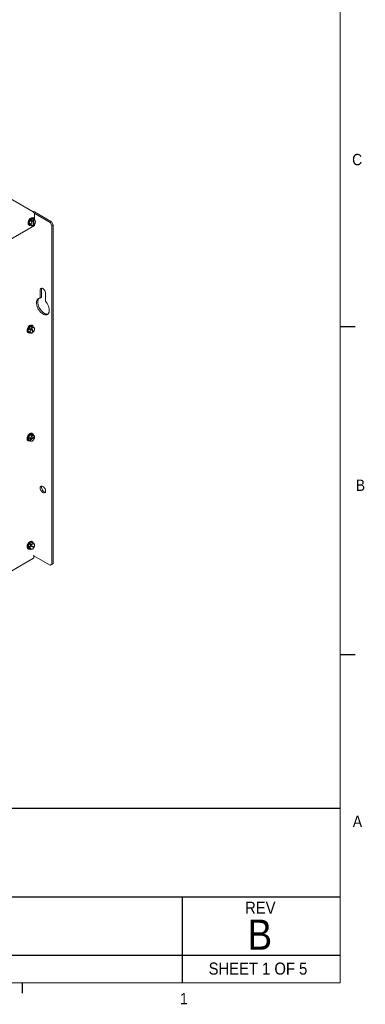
# Model space of a CAD drawing. Header units: inches. Extents: x 0 to 109, y 0 to 85.
# Tile 59 of 60: x 94 to 109, y 1 to 42. Entities that reach past the tile are written whole.
import ezdxf

# ---------------------------------------------------------------- set-up
doc = ezdxf.new("R2010")
doc.units = ezdxf.units.IN
doc.header["$MEASUREMENT"] = 0
doc.layers.add('FORMAT', color=7, linetype='Continuous')
doc.styles.add('SLDTEXTSTYLE0', font='GOTHIC.TTF', dxfattribs={"width": 0.913})

msp = doc.modelspace()

# ---------------------------------------------------------------- linework, layer by layer
at = {"color": 7, "linetype": 'Continuous', "lineweight": 15, "ltscale": 5}
for p, q in [((82.7774, 40.8974), (94.9435, 33.8741)), ((95.6562, 33.4336), (94.9905, 33.8179)), ((95.7091, 33.4641), (94.9984, 33.8743)), ((94.9999, 33.7764), (94.9999, 33.5711)), ((94.7745, 33.3253), (94.7944, 33.3138)), ((94.7872, 33.4245), (94.8212, 33.5146)), ((94.7872, 33.4245), (94.8639, 33.3803)), ((94.8235, 33.344), (94.7876, 33.3925)), ((94.8643, 33.3483), (94.7876, 33.3925)), ((94.8978, 33.4703), (94.8212, 33.5146)), ((94.8235, 33.344), (94.9001, 33.2998)), ((94.8451, 33.545), (94.915, 33.5865)), ((94.8451, 33.545), (94.9218, 33.5007)), ((94.8639, 33.3803), (94.8839, 33.4235)), ((94.8853, 33.3222), (94.8643, 33.3483)), ((94.8839, 33.4235), (94.8978, 33.4703)), ((94.9001, 33.2998), (94.8853, 33.3222)), ((94.9916, 33.5423), (94.915, 33.5865)), ((94.9218, 33.5007), (94.9484, 33.5133)), ((94.9509, 33.5378), (94.9288, 33.5246)), ((94.9288, 33.5246), (94.9484, 33.5133)), ((94.9393, 33.5849), (95.016, 33.5406)), ((94.9488, 33.5123), (94.9484, 33.5133)), ((94.9684, 33.6152), (94.9485, 33.6267)), ((94.9488, 33.5123), (94.9515, 33.3114)), ((94.9509, 33.5378), (94.9705, 33.5265)), ((94.9536, 33.3352), (94.9509, 33.5378)), ((94.9512, 33.3338), (94.9536, 33.3352)), ((94.9536, 33.3352), (94.9732, 33.3239)), ((94.9705, 33.5265), (94.9709, 33.5255)), ((94.9736, 33.3245), (94.9709, 33.5255)), ((94.9736, 33.3245), (94.9732, 33.3239)), ((94.9999, 33.3458), (94.9999, 33.3028)), ((95.016, 33.5406), (95.037, 33.5146)), ((95.0384, 33.4133), (95.0183, 33.3701)), ((95.037, 33.5146), (95.0518, 33.4921)), ((95.0523, 33.4601), (95.0384, 33.4133)), ((95.6562, 33.4336), (95.7091, 33.4641)), ((95.727, 33.3111), (95.6562, 33.4336)), ((95.7091, 33.4641), (95.7798, 33.3416)), ((95.7798, 33.3416), (95.727, 33.3111)), ((95.7798, 19.3563), (95.7798, 33.3416)), ((94.9999, 33.3028), (85.9702, 28.09)), ((94.9512, 33.3108), (94.9245, 33.2982)), ((94.9512, 33.3108), (94.9515, 33.3114)), ((95.727, 19.3258), (95.727, 33.3111)), ((95.2408, 30.6399), (95.2408, 30.306)), ((95.2936, 30.6704), (95.2936, 30.3365)), ((95.4614, 30.1786), (95.4614, 30.5126)), ((95.2936, 30.3365), (95.2408, 30.306)), ((94.7319, 28.8891), (94.7518, 28.8776)), ((94.7459, 28.9518), (94.7575, 29.0381)), ((94.7459, 28.9518), (94.8225, 28.9076)), ((94.8323, 28.883), (94.7556, 28.9273)), ((94.8342, 28.9938), (94.7575, 29.0381)), ((94.7753, 29.0732), (94.8407, 29.1391)), ((94.7753, 29.0732), (94.8519, 29.0289)), ((94.8225, 28.9076), (94.8314, 28.9489)), ((94.8314, 28.9489), (94.8342, 28.9938)), ((94.8623, 28.8711), (94.8323, 28.883)), ((94.9174, 29.0948), (94.8407, 29.1391)), ((94.8519, 29.0289), (94.8771, 29.0498)), ((94.8782, 29.082), (94.8575, 29.0612)), ((94.8575, 29.0612), (94.8771, 29.0498)), ((94.8861, 28.8627), (94.8623, 28.8711)), ((94.8682, 29.1496), (94.9221, 29.1293)), ((94.8682, 29.1496), (94.9449, 29.1054)), ((94.8777, 29.0491), (94.8771, 29.0498)), ((94.8777, 29.0491), (94.9388, 28.8946)), ((94.8782, 29.082), (94.8978, 29.0707)), ((94.9398, 28.9263), (94.8782, 29.082)), ((94.8978, 29.0707), (94.8984, 29.0699)), ((94.9595, 28.9154), (94.8984, 29.0699)), ((94.9258, 29.179), (94.9059, 29.1905)), ((94.9388, 28.8941), (94.9136, 28.8732)), ((94.9987, 29.085), (94.9221, 29.1293)), ((94.9301, 28.9165), (94.9398, 28.9263)), ((94.9388, 28.8941), (94.9388, 28.8946)), ((94.9398, 28.9263), (94.9595, 28.915)), ((94.9449, 29.1054), (94.9749, 29.0934)), ((94.9595, 28.9154), (94.9595, 28.915)), ((94.9749, 29.0934), (94.9987, 29.085)), ((95.0057, 29.0156), (94.9968, 28.9742)), ((95.0085, 29.0605), (95.0057, 29.0156)), ((94.7319, 24.4283), (94.7518, 24.4168)), ((94.7551, 24.4673), (94.747, 24.5427)), ((94.8237, 24.4985), (94.747, 24.5427)), ((94.7551, 24.4673), (94.8317, 24.423)), ((94.7581, 24.5787), (94.8141, 24.6592)), ((94.7581, 24.5787), (94.8347, 24.5345)), ((94.8484, 24.4068), (94.7717, 24.4511)), ((94.8096, 24.4824), (94.8292, 24.4711)), ((94.8096, 24.4824), (94.8121, 24.4585)), ((94.8121, 24.4585), (94.8302, 24.4714)), ((94.8121, 24.4585), (94.8318, 24.4472)), ((94.8907, 24.6149), (94.8141, 24.6592)), ((94.8292, 24.4711), (94.8302, 24.4714)), ((95.0044, 24.5954), (94.8302, 24.4714)), ((94.8317, 24.423), (94.8318, 24.4472)), ((94.8328, 24.4475), (94.8318, 24.4472)), ((94.8328, 24.4475), (95.007, 24.5716)), ((94.8347, 24.5345), (94.8658, 24.5729)), ((94.8418, 24.6789), (94.9059, 24.684)), ((94.8418, 24.6789), (94.9185, 24.6347)), ((94.8836, 24.4075), (94.8484, 24.4068)), ((94.8658, 24.5729), (94.8907, 24.6149)), ((94.9125, 24.4119), (94.8836, 24.4075)), ((94.9258, 24.7182), (94.9059, 24.7297)), ((94.9826, 24.6397), (94.9059, 24.684)), ((94.9185, 24.6347), (94.9536, 24.6354)), ((94.9714, 24.47), (94.9402, 24.4316)), ((94.9536, 24.6354), (94.9826, 24.6397)), ((94.9963, 24.5121), (94.9714, 24.47)), ((94.9877, 24.5835), (95.0073, 24.5722)), ((95.0044, 24.5954), (95.0048, 24.5961)), ((95.0073, 24.5722), (95.007, 24.5716)), ((95.0073, 24.5722), (95.0073, 24.5481)), ((94.7319, 19.9676), (94.7518, 19.9561)), ((94.8205, 20.0096), (94.7438, 20.0539)), ((94.7683, 19.9925), (94.7438, 20.0539)), ((94.7484, 20.0883), (94.7928, 20.1762)), ((94.7484, 20.0883), (94.8251, 20.0441)), ((94.7683, 19.9925), (94.845, 19.9482)), ((94.7716, 19.9904), (94.8483, 19.9461)), ((94.8695, 20.1319), (94.7928, 20.1762)), ((94.8189, 20.2026), (94.8878, 20.2291)), ((94.8189, 20.2026), (94.8956, 20.1583)), ((94.8358, 19.9771), (94.8205, 20.0096)), ((94.8375, 20.1116), (94.8234, 20.0838)), ((94.8234, 20.0838), (94.843, 20.0725)), ((94.8234, 20.0838), (94.9599, 20.0328)), ((94.8251, 20.0441), (94.843, 20.0725)), ((94.845, 19.9482), (94.8358, 19.9771)), ((94.8375, 20.1116), (94.8571, 20.1003)), ((94.8439, 20.0721), (94.843, 20.0725)), ((94.8439, 20.0721), (94.9793, 20.0215)), ((94.8571, 20.1003), (94.8579, 20.0999)), ((94.9933, 20.0493), (94.8579, 20.0999)), ((94.904, 19.9516), (94.8665, 19.9402)), ((94.9645, 20.1848), (94.8878, 20.2291)), ((94.8956, 20.1583), (94.9331, 20.1698)), ((94.9354, 19.9667), (94.904, 19.9516)), ((94.9258, 20.2574), (94.9059, 20.269)), ((94.9827, 20.1789), (94.906, 20.2232)), ((94.9331, 20.1698), (94.9645, 20.1848)), ((94.9599, 20.0328), (94.9722, 20.0572)), ((94.9599, 20.0328), (94.9795, 20.0215)), ((94.9795, 20.0215), (94.9615, 19.9931)), ((94.9795, 20.0215), (94.9793, 20.0215)), ((94.986, 20.1768), (95.0014, 20.1443)), ((94.9933, 20.0493), (94.9935, 20.0493)), ((95.0014, 20.1443), (95.0105, 20.1154)), ((85.8539, 14.319), (94.9579, 19.5746)), ((94.9456, 19.6952), (95.6562, 19.285)), ((94.9745, 19.6786), (94.9745, 19.6112)), ((95.6562, 19.285), (95.727, 19.3258)), ((95.7091, 19.3155), (95.6562, 19.285)), ((95.7798, 19.3563), (95.7091, 19.3155)), ((95.727, 19.3258), (95.7798, 19.3563))]:
    msp.add_line(p, q, dxfattribs=at)
at = {"color": 7, "linetype": 'Continuous', "lineweight": 15, "ltscale": 5, "flags": 128}
for points in [[(94.7745, 33.3253), (94.7733, 33.326), (94.7559, 33.3421), (94.7441, 33.3654), (94.7388, 33.3947), (94.74, 33.4284), (94.7478, 33.4646), (94.7617, 33.5014), (94.7809, 33.5369), (94.8046, 33.5691), (94.8313, 33.5963), (94.8596, 33.617)], [(94.8707, 33.3168), (94.869, 33.316), (94.8411, 33.307), (94.8154, 33.3065), (94.7932, 33.3145), (94.7758, 33.3306), (94.7641, 33.3539), (94.7587, 33.3832), (94.7599, 33.4169), (94.7677, 33.4531), (94.7816, 33.4899), (94.8009, 33.5254), (94.8245, 33.5576), (94.8512, 33.5848), (94.8795, 33.6054)], [(94.8795, 33.6054), (94.9079, 33.6185), (94.9349, 33.6233), (94.959, 33.6195), (94.979, 33.6074), (94.9936, 33.5875), (95.0022, 33.561), (95.004, 33.5476)], [(95.4614, 30.5126), (95.4577, 30.5477), (95.4467, 30.5848), (95.4291, 30.6213), (95.4063, 30.6547), (95.3797, 30.6828), (95.3511, 30.7036), (95.3226, 30.7158), (95.296, 30.7184), (95.2731, 30.7114), (95.2556, 30.6951), (95.2446, 30.6707), (95.2408, 30.6399)], [(95.3042, 30.7186), (95.2974, 30.7012), (95.2936, 30.6704)], [(95.2408, 30.306), (95.2039, 30.3035), (95.1707, 30.2924), (95.1422, 30.273), (95.1189, 30.2457), (95.1015, 30.2112), (95.0905, 30.1705), (95.086, 30.1245), (95.0884, 30.0744), (95.0974, 30.0215), (95.1128, 29.9672), (95.1343, 29.9127), (95.1613, 29.8596), (95.1932, 29.8091), (95.229, 29.7626), (95.2679, 29.7211), (95.309, 29.6859), (95.3511, 29.6576), (95.3933, 29.6372), (95.4343, 29.6251), (95.4733, 29.6216), (95.5091, 29.6267), (95.5409, 29.6405), (95.568, 29.6624), (95.5895, 29.692), (95.6049, 29.7285), (95.6139, 29.771), (95.6162, 29.8184), (95.6118, 29.8695), (95.6008, 29.923), (95.5834, 29.9775), (95.5601, 30.0317), (95.5315, 30.0841), (95.4984, 30.1335), (95.4614, 30.1786)], [(95.1919, 30.3006), (95.1717, 30.2762), (95.1543, 30.2417), (95.1433, 30.201), (95.1389, 30.155), (95.1412, 30.1049), (95.1502, 30.052), (95.1656, 29.9977), (95.1871, 29.9432), (95.2141, 29.8901), (95.246, 29.8396), (95.2818, 29.7931), (95.3208, 29.7516), (95.3618, 29.7164), (95.404, 29.6881), (95.4461, 29.6677), (95.4871, 29.6556), (95.5261, 29.652), (95.5619, 29.6572), (95.5632, 29.6576)], [(94.7319, 28.8891), (94.7207, 28.8975), (94.7063, 28.9176), (94.6979, 28.9442), (94.696, 28.9761), (94.7008, 29.0114), (94.7119, 29.0482), (94.7288, 29.0845), (94.7505, 29.1185), (94.776, 29.1482)], [(94.8325, 28.8827), (94.8113, 28.8739), (94.7844, 28.8694), (94.7604, 28.8735), (94.7407, 28.8859), (94.7262, 28.906), (94.7178, 28.9327), (94.716, 28.9646), (94.7207, 28.9998), (94.7318, 29.0367), (94.7487, 29.073), (94.7705, 29.107), (94.7959, 29.1367)], [(94.7959, 29.1367), (94.8237, 29.1605), (94.8522, 29.1772), (94.8801, 29.1859), (94.9057, 29.1861), (94.9277, 29.1778), (94.9449, 29.1615), (94.9564, 29.1379), (94.9616, 29.1084), (94.9617, 29.1064)], [(94.6967, 24.492), (94.6967, 24.525), (94.7033, 24.5609), (94.7161, 24.5978), (94.7345, 24.6337), (94.7574, 24.6666), (94.7836, 24.6948), (94.8118, 24.7168), (94.8403, 24.7313), (94.8677, 24.7376), (94.8924, 24.7354), (94.9059, 24.7297)], [(94.7166, 24.4805), (94.7166, 24.5135), (94.7232, 24.5494), (94.7361, 24.5863), (94.7544, 24.6222), (94.7773, 24.6551), (94.8036, 24.6833), (94.8317, 24.7052), (94.8602, 24.7198), (94.8876, 24.7261), (94.9123, 24.7239), (94.9331, 24.7132), (94.9488, 24.6947), (94.9586, 24.6694), (94.9613, 24.652)], [(95.2408, 22.4745), (95.2443, 22.4408), (95.2545, 22.4053), (95.2707, 22.3701), (95.292, 22.3374), (95.317, 22.3094), (95.3442, 22.2877), (95.3718, 22.2738), (95.3981, 22.2685), (95.4214, 22.2721), (95.4404, 22.2845), (95.4537, 22.3047), (95.4606, 22.3317), (95.4606, 22.3636), (95.4537, 22.3985), (95.4404, 22.4342), (95.4214, 22.4684), (95.3981, 22.499), (95.3718, 22.524), (95.3442, 22.542), (95.317, 22.5517), (95.292, 22.5525), (95.2707, 22.5445), (95.2545, 22.528), (95.2443, 22.5042), (95.2408, 22.4745)], [(95.3042, 22.5532), (95.3014, 22.5474), (95.2945, 22.5205), (95.2945, 22.4886), (95.3014, 22.4537), (95.3147, 22.418), (95.3336, 22.3838), (95.357, 22.3532), (95.3833, 22.3281), (95.4109, 22.3102), (95.438, 22.3005), (95.4509, 22.299)], [(94.7319, 19.9676), (94.7254, 19.972), (94.7095, 19.9902), (94.6994, 20.0153), (94.6959, 20.0459), (94.6989, 20.0805), (94.7084, 20.1171), (94.7239, 20.1538)], [(94.8269, 19.9585), (94.8186, 19.9549), (94.7911, 19.9483), (94.7663, 19.9501), (94.7453, 19.9604), (94.7294, 19.9786), (94.7194, 20.0038), (94.7158, 20.0344), (94.7189, 20.069), (94.7284, 20.1056), (94.7439, 20.1422)], [(94.7239, 20.1538), (94.7445, 20.1885), (94.7691, 20.2195), (94.7964, 20.245), (94.8249, 20.2637), (94.8531, 20.2745), (94.8794, 20.2769), (94.9025, 20.2708), (94.9059, 20.269)], [(94.7439, 20.1422), (94.7645, 20.177), (94.7891, 20.208), (94.8164, 20.2335), (94.8449, 20.2521), (94.873, 20.263), (94.8994, 20.2654), (94.9224, 20.2593), (94.941, 20.2449), (94.9541, 20.2231), (94.9609, 20.195), (94.9613, 20.1912)], [(94.7716, 19.9904), (94.7707, 19.9909), (94.7683, 19.9925)]]:
    msp.add_lwpolyline(points, dxfattribs=at)
at = {"color": 7, "linetype": 'Continuous', "lineweight": 15, "ltscale": 25}
for centre, radius, start, end in [((94.9322, 33.7469), 0.1435, 62.52837, 96.24909), ((94.8774, 33.7708), 0.1226, 2.60548, 57.39452), ((94.9099, 33.4102), 0.1235, 173.32673, 188.20811), ((95.0038, 33.3952), 0.2181, 136.64826, 146.82277), ((94.912, 33.5485), 0.0863, 65.02304, 127.46057), ((94.9865, 33.3659), 0.1235, 173.32673, 188.20811), ((94.9842, 33.3742), 0.1117, 153.80149, 207.73335), ((95.0724, 33.354), 0.2009, 127.99265, 159.75539), ((94.9247, 33.3554), 0.0515, 220.03608, 301.2954), ((95.0804, 33.351), 0.2181, 136.64826, 146.82277), ((94.9236, 33.5316), 0.0556, 73.53278, 98.91629), ((94.9976, 33.4815), 0.0515, 40.03608, 121.2954), ((94.8499, 33.4828), 0.2009, 307.99265, 339.75539), ((95.0002, 33.4873), 0.0556, 73.53278, 98.91629), ((94.8357, 33.4895), 0.2181, 316.64826, 326.82277), ((94.9382, 33.4626), 0.1117, 333.80149, 27.73335), ((94.9296, 33.4745), 0.1235, 353.32673, 8.20811), ((94.9159, 33.3531), 0.0556, 253.53278, 278.91629), ((94.8148, 28.9649), 0.0702, 190.7427, 212.46523), ((94.9706, 28.9522), 0.2297, 148.21881, 158.04725), ((94.869, 29.0833), 0.1134, 70.99766, 145.08546), ((94.8915, 28.9207), 0.0702, 190.7427, 212.46523), ((94.896, 28.9294), 0.0674, 163.21832, 239.98961), ((95.0317, 28.9172), 0.2027, 139.44446, 171.01253), ((95.0472, 28.9079), 0.2297, 148.21881, 158.04725), ((94.8886, 29.0551), 0.0967, 102.15938, 119.68396), ((94.8799, 28.9501), 0.081, 257.44652, 316.68387), ((94.8657, 28.9572), 0.0967, 282.15938, 299.68396), ((94.9573, 29.0143), 0.081, 77.44652, 136.68387), ((94.9653, 29.0108), 0.0967, 102.15938, 119.68396), ((94.8055, 29.0472), 0.2027, 319.44446, 351.01253), ((94.9412, 29.035), 0.0674, 343.21832, 59.98961), ((94.7838, 29.0601), 0.2297, 328.21881, 338.04725), ((94.9395, 29.0474), 0.0702, 10.7427, 32.46523), ((94.7759, 24.4943), 0.0793, 181.6201, 236.26005), ((94.7895, 24.4817), 0.0729, 180.95248, 300.91591), ((94.9438, 24.5019), 0.201, 157.53576, 168.28152), ((94.7961, 24.4927), 0.0482, 211.76028, 239.70638), ((94.9136, 24.5487), 0.1487, 118.87569, 132.02121), ((95.0205, 24.4576), 0.201, 157.53576, 168.28152), ((95.0183, 24.4624), 0.1883, 144.06574, 177.25913), ((94.8727, 24.4484), 0.0482, 211.76028, 239.70638), ((94.8795, 24.4546), 0.0473, 188.66412, 274.91635), ((94.9803, 24.505), 0.1331, 101.57426, 149.32265), ((94.8569, 24.538), 0.1331, 281.57426, 329.32265), ((94.9903, 24.5045), 0.1487, 118.87569, 132.02121), ((94.8407, 24.542), 0.1487, 298.87569, 312.02121), ((94.9577, 24.5883), 0.0473, 8.66412, 94.91635), ((94.8189, 24.5806), 0.1883, 324.06574, 357.25913), ((94.9583, 24.5981), 0.0482, 31.76028, 59.70638), ((94.8105, 24.5889), 0.201, 337.53576, 348.28152), ((94.902, 20.0503), 0.1582, 166.09847, 178.70754), ((94.9425, 20.0541), 0.1932, 129.75805, 140.7921), ((94.9787, 20.006), 0.1582, 166.09847, 178.70754), ((94.9626, 20.0142), 0.1321, 154.00286, 196.29627), ((94.8813, 19.9948), 0.0488, 201.25683, 297.75936), ((94.8715, 19.9865), 0.0466, 235.21753, 263.79866), ((95.0016, 20.0207), 0.1641, 114.6565, 151.12339), ((95.0192, 20.0098), 0.1932, 129.75805, 140.7921), ((94.8827, 20.1824), 0.0469, 60.21083, 83.75075), ((94.8356, 20.1007), 0.1641, 294.6565, 331.12339), ((94.9559, 20.1266), 0.0488, 21.25683, 117.75936), ((94.8118, 20.1152), 0.1932, 309.75805, 320.7921), ((94.9594, 20.1385), 0.0466, 55.21753, 83.79866), ((94.8746, 20.1072), 0.1321, 334.00286, 16.29627), ((94.8523, 20.119), 0.1582, 346.09847, 358.70754), ((94.9365, 19.6063), 0.0383, 304.05635, 7.25583)]:
    msp.add_arc(centre, radius, start, end, dxfattribs=at)
at = {"color": 7, "linetype": 'Continuous', "lineweight": 15, "ltscale": 5}
for points, knots in [([(94.9705, 33.5265), (94.9766, 33.5307), (94.9839, 33.5359), (94.9905, 33.5413), (94.9916, 33.5423)], [0, 0, 0, 0, 0.8317255, 1, 1, 1, 1]), ([(94.9943, 33.3397), (94.9932, 33.3388), (94.9866, 33.3333), (94.9793, 33.3282), (94.9732, 33.3239)], [0, 0, 0, 0, 0.1682745, 1, 1, 1, 1]), ([(94.8978, 29.0707), (94.9035, 29.0773), (94.9103, 29.0852), (94.9164, 29.0935), (94.9174, 29.0948)], [0, 0, 0, 0, 0.8317255, 1, 1, 1, 1]), ([(94.979, 28.9391), (94.978, 28.9377), (94.9719, 28.9295), (94.9651, 28.9216), (94.9595, 28.915)], [0, 0, 0, 0, 0.1682745, 1, 1, 1, 1]), ([(94.8292, 24.4711), (94.8279, 24.4786), (94.8263, 24.4876), (94.824, 24.4969), (94.8237, 24.4985)], [0, 0, 0, 0, 0.8317255, 1, 1, 1, 1]), ([(94.9992, 24.6235), (94.9996, 24.6219), (95.0019, 24.6126), (95.0035, 24.6036), (95.0048, 24.5961)], [0, 0, 0, 0, 0.1682745, 1, 1, 1, 1]), ([(94.8571, 20.1003), (94.8607, 20.109), (94.8651, 20.1194), (94.8688, 20.1301), (94.8695, 20.1319)], [0, 0, 0, 0, 0.8317255, 1, 1, 1, 1]), ([(95.0059, 20.0809), (95.0053, 20.0791), (95.0016, 20.0684), (94.9972, 20.058), (94.9935, 20.0493)], [0, 0, 0, 0, 0.1682745, 1, 1, 1, 1])]:
    msp.add_open_spline(points, degree=3, knots=knots, dxfattribs=at)
at = {"layer": 'FORMAT', "lineweight": 0, "ltscale": 5}
for q in [(107.6144, 83.303), (2.6144, 2.053)]:
    msp.add_line((107.6144, 2.053), q, dxfattribs=at)
at = {"layer": 'FORMAT', "ltscale": 5}
for p, q in [((107.6144, 29.138), (108.2394, 29.138)), ((107.6144, 15.598), (108.2394, 15.598)), ((77.3242, 9.2573), (107.6144, 9.2573)), ((77.3242, 5.5986), (107.6144, 5.5986)), ((101.0939, 5.5986), (101.0939, 2.053)), ((77.3242, 3.1936), (107.6144, 3.1936)), ((94.4894, 2.053), (94.4894, 1.629))]:
    msp.add_line(p, q, dxfattribs=at)

# ---------------------------------------------------------------- texts
at = {"layer": 'FORMAT', "color": 7, "ltscale": 5, "style": 'SLDTEXTSTYLE0'}
for s, insert, char_height, attachment_point in [('C', (108.1136, 36.2629), 0.4688, 1), ('B', (108.2668, 22.8233), 0.4688, 1), ('A', (108.1435, 8.9503), 0.4688, 1), ('REV', (103.6976, 5.4011), 0.5, 1), ('B', (104.3043, 4.6642), 1.25, 2), ('SHEET 1 OF 5', (104.2281, 2.8892), 0.5, 2), ('1', (101.0115, 1.6345), 0.4688, 1)]:
    msp.add_mtext(s, dxfattribs=dict(at, insert=insert, char_height=char_height, attachment_point=attachment_point))

doc.saveas('drawing.dxf')
